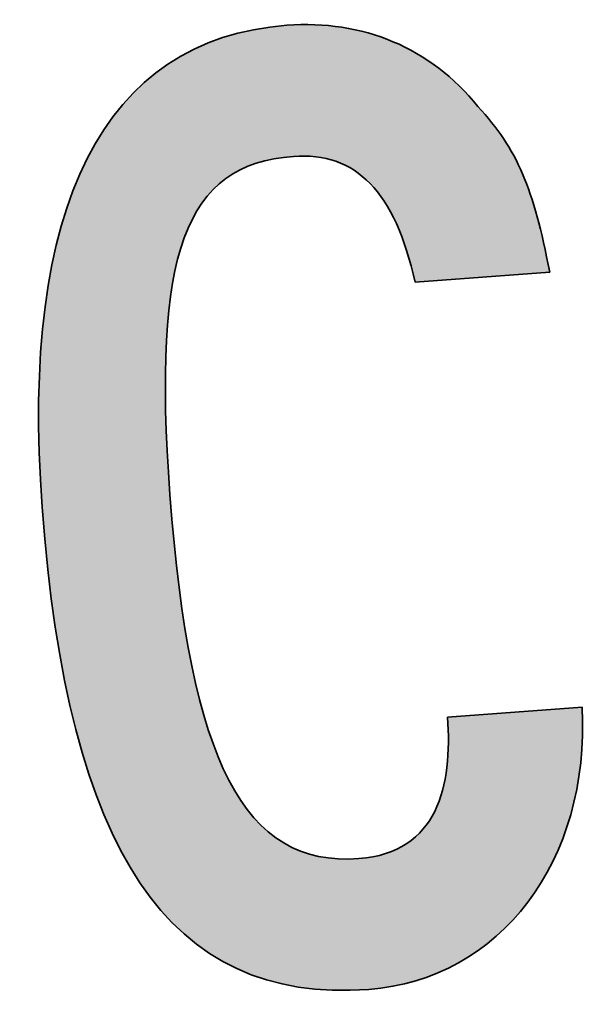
# Model space of a CAD drawing. Header units: millimetres. Extents: x 573132 to 957048, y 21042 to 318066.
# Tile 121 of 256: x 839333 to 839456, y 170033 to 170245. Entities that reach past the tile are written whole.
import ezdxf

# ---------------------------------------------------------------- set-up
doc = ezdxf.new("R2010")
doc.units = ezdxf.units.MM
doc.header["$LTSCALE"] = 2000
doc.layers.add('EV points', color=7, linetype='Continuous')

# ---------------------------------------------------------------- blocks, each defined once
blk = doc.blocks.new('elev17189.1')
at = {"true_color": 0xffffff}
h = blk.add_hatch(color=7, dxfattribs=at)
h.dxf.hatch_style = 1
edge = h.paths.add_edge_path()
edge.add_spline(control_points=[(-7.157364, 2.86839), (-7.527324, 2.86839), (-7.675314, 3.21579), (-7.675314, 4.07895)], knot_values=[0, 0, 0, 0, 1, 1, 1, 1], degree=3, periodic=0)
edge.add_spline(control_points=[(-7.675314, 4.07895), (-7.675314, 4.8579), (-7.548504, 5.13159), (-7.199664, 5.13159)], knot_values=[0, 0, 0, 0, 1, 1, 1, 1], degree=3, periodic=0)
edge.add_spline(control_points=[(-7.199664, 5.13159), (-6.998844, 5.13159), (-6.882534, 4.99473), (-6.840264, 4.69998)], knot_values=[0, 0, 0, 0, 1, 1, 1, 1], degree=3, periodic=0)
edge.add_line((-6.840264, 4.69998), (-6.406854, 4.69998))
edge.add_spline(control_points=[(-6.406854, 4.69998), (-6.438534, 4.97367), (-6.480834, 5.1), (-6.597114, 5.24736)], knot_values=[0, 0, 0, 0, 1, 1, 1, 1], degree=3, periodic=0)
edge.add_spline(control_points=[(-6.597114, 5.24736), (-6.734514, 5.44737), (-6.945954, 5.55264), (-7.189074, 5.55264)], knot_values=[0, 0, 0, 0, 1, 1, 1, 1], degree=3, periodic=0)
edge.add_spline(control_points=[(-7.189074, 5.55264), (-7.781034, 5.55264), (-8.087604, 5.03685), (-8.087604, 4.06839)], knot_values=[0, 0, 0, 0, 1, 1, 1, 1], degree=3, periodic=0)
edge.add_spline(control_points=[(-8.087604, 4.06839), (-8.087604, 2.96313), (-7.802184, 2.44734), (-7.157364, 2.44734)], knot_values=[0, 0, 0, 0, 1, 1, 1, 1], degree=3, periodic=0)
edge.add_spline(control_points=[(-7.157364, 2.44734), (-6.734514, 2.44734), (-6.417414, 2.80527), (-6.406854, 3.3)], knot_values=[0, 0, 0, 0, 1, 1, 1, 1], degree=3, periodic=0)
edge.add_line((-6.406854, 3.3), (-6.840234, 3.3))
edge.add_spline(control_points=[(-6.840234, 3.3), (-6.840234, 3.07893), (-6.903684, 2.86839), (-7.157364, 2.86839)], knot_values=[0, 0, 0, 0, 1, 1, 1, 1], degree=3, periodic=0)
at = {"color": 255, "lineweight": 35}
for points in [[(-6.406854, 4.69998), (-6.840264, 4.69998)], [(-6.840234, 3.3), (-6.406854, 3.3)]]:
    blk.add_lwpolyline(points, dxfattribs=at)
for points in [[(-8.087604, 4.06839), (-8.087604, 5.03685), (-7.781034, 5.55264), (-7.189074, 5.55264)], [(-7.189074, 5.55264), (-6.945954, 5.55264), (-6.734514, 5.44737), (-6.597114, 5.24736)], [(-6.597114, 5.24736), (-6.480834, 5.1), (-6.438534, 4.97367), (-6.406854, 4.69998)], [(-7.199664, 5.13159), (-7.548504, 5.13159), (-7.675314, 4.8579), (-7.675314, 4.07895)], [(-6.840264, 4.69998), (-6.882534, 4.99473), (-6.998844, 5.13159), (-7.199664, 5.13159)], [(-7.675314, 4.07895), (-7.675314, 3.21579), (-7.527324, 2.86839), (-7.157364, 2.86839)], [(-7.157364, 2.44734), (-7.802184, 2.44734), (-8.087604, 2.96313), (-8.087604, 4.06839)], [(-7.157364, 2.86839), (-6.903684, 2.86839), (-6.840234, 3.07893), (-6.840234, 3.3)], [(-6.406854, 3.3), (-6.417414, 2.80527), (-6.734514, 2.44734), (-7.157364, 2.44734)]]:
    blk.add_open_spline(points, degree=3, dxfattribs=at)

msp = doc.modelspace()

# ---------------------------------------------------------------- block references
at = {"layer": 'EV points', "xscale": 67.08863045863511, "yscale": 67.08863045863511, "zscale": 67.08863045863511, "rotation": 4.265107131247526}
msp.add_blockref('elev17189.1', (839899.27, 169907.96), dxfattribs=at)

doc.saveas('drawing.dxf')
